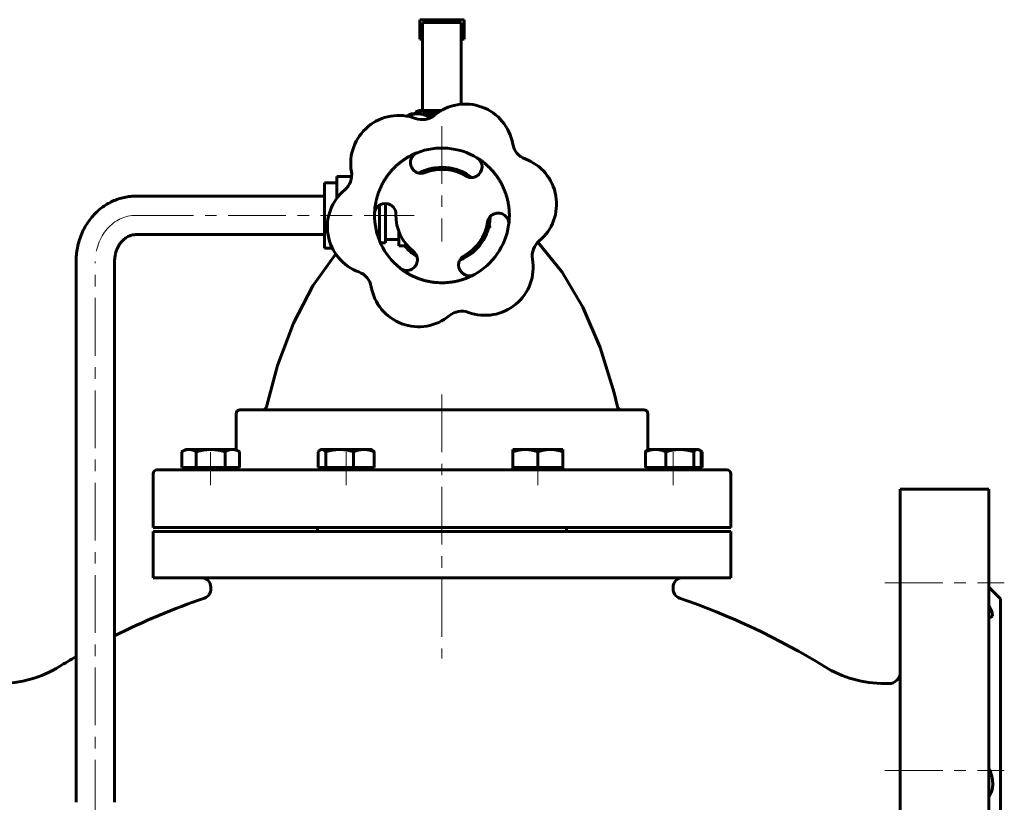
# Model space of a CAD drawing. Header units: millimetres. Extents: x 0 to 594, y 0 to 420.
# Tile 4 of 9: x 101 to 229, y 226 to 327. Entities that reach past the tile are written whole.
import ezdxf

# ---------------------------------------------------------------- set-up
doc = ezdxf.new("R2010")
doc.units = ezdxf.units.MM
doc.linetypes.add('K5LT_AXLED', pattern=[12, 7.5, -1.5, 1.5, -1.5])
doc.linetypes.add('K5LT_BASIC', pattern=[0])
doc.layers.add('Системный слой (1)', color=251, linetype='Continuous', true_color=0x6c6c6c)

# ---------------------------------------------------------------- blocks, each defined once
blk = doc.blocks.new('U2')
at = {"layer": 'Системный слой (1)', "color": 143, "linetype": 'K5LT_BASIC', "lineweight": 60, "true_color": 0x33acca}
for p, q in [((140.89, 302.03), (140.89, 306.28)), ((140.89, 297.79), (140.89, 302.03))]:
    blk.add_line(p, q, dxfattribs=at)
blk = doc.blocks.new('U3')
at = {"layer": 'Системный слой (1)', "color": 143, "linetype": 'K5LT_BASIC', "lineweight": 60, "true_color": 0x33acca}
for p, q in [((189.73, 271.44), (189.64, 271.48)), ((189.82, 271.39), (189.73, 271.44)), ((189.91, 271.34), (189.82, 271.39))]:
    blk.add_line(p, q, dxfattribs=at)
blk = doc.blocks.new('U4')
at = {"layer": 'Системный слой (1)', "color": 143, "linetype": 'K5LT_BASIC', "lineweight": 60, "true_color": 0x33acca}
for p, q in [((153.62, 324.94), (153.24, 324.94)), ((159.02, 324.94), (158.65, 324.94))]:
    blk.add_line(p, q, dxfattribs=at)
blk = doc.blocks.new('U5')
at = {"layer": 'Системный слой (1)', "color": 143, "linetype": 'K5LT_BASIC', "lineweight": 60, "true_color": 0x33acca}
for p, q in [((154.45, 315.43), (154.41, 315.42)), ((155, 315.54), (154.45, 315.43)), ((155.52, 315.61), (155, 315.54)), ((156, 315.64), (155.52, 315.61))]:
    blk.add_line(p, q, dxfattribs=at)
blk = doc.blocks.new('U6')
at = {"layer": 'Системный слой (1)', "color": 143, "linetype": 'K5LT_BASIC', "lineweight": 60, "true_color": 0x33acca}
for p, q in [((189.37, 271.63), (189.3, 271.63)), ((189.45, 271.6), (189.37, 271.63)), ((189.52, 271.57), (189.45, 271.6)), ((189.61, 271.51), (189.52, 271.57)), ((189.69, 271.44), (189.61, 271.51)), ((189.78, 271.34), (189.69, 271.44))]:
    blk.add_line(p, q, dxfattribs=at)
blk = doc.blocks.new('U7')
at = {"layer": 'Системный слой (1)', "color": 143, "linetype": 'K5LT_BASIC', "lineweight": 60, "true_color": 0x33acca}
for start, end in [(291.7608, 358.5945), (219.4348, 238.5945)]:
    blk.add_arc((156.13, 302.03), 6.25, start, end, dxfattribs=at)
blk = doc.blocks.new('U8')
at = {"layer": 'Системный слой (1)', "color": 143, "linetype": 'K5LT_BASIC', "lineweight": 60, "true_color": 0x33acca}
for p, q in [((156.13, 276.78), (129.91, 276.78)), ((182.35, 276.78), (156.13, 276.78))]:
    blk.add_line(p, q, dxfattribs=at)
blk = doc.blocks.new('U9')
at = {"layer": 'Системный слой (1)', "color": 143, "linetype": 'K5LT_BASIC', "lineweight": 60, "true_color": 0x33acca}
for p, q in [((158.25, 307.92), (157.69, 308.09)), ((158.78, 307.69), (158.25, 307.92)), ((159.3, 307.42), (158.78, 307.69))]:
    blk.add_line(p, q, dxfattribs=at)
blk = doc.blocks.new('U10')
at = {"layer": 'Системный слой (1)', "color": 143, "linetype": 'K5LT_BASIC', "lineweight": 60, "true_color": 0x33acca}
for p, q in [((142.34, 297.03), (139.38, 292.87)), ((139.38, 292.87), (136.86, 288.04)), ((136.86, 288.04), (134.79, 282.54)), ((134.79, 282.54), (133.34, 277.17))]:
    blk.add_line(p, q, dxfattribs=at)
blk = doc.blocks.new('U11')
at = {"layer": 'Системный слой (1)', "color": 143, "linetype": 'K5LT_BASIC', "lineweight": 60, "true_color": 0x33acca}
for p, q in [((168.58, 298.55), (171.72, 294.66)), ((171.72, 294.66), (174.42, 290.1)), ((174.42, 290.1), (176.68, 284.87)), ((176.68, 284.87), (178.49, 278.99)), ((178.49, 278.99), (178.92, 277.17))]:
    blk.add_line(p, q, dxfattribs=at)
blk = doc.blocks.new('U12')
at = {"layer": 'Системный слой (1)', "color": 143, "linetype": 'K5LT_BASIC', "lineweight": 60, "true_color": 0x33acca}
for p, q in [((154.52, 308.07), (153.81, 307.84)), ((155.26, 308.22), (154.52, 308.07)), ((153.81, 307.84), (153.14, 307.52))]:
    blk.add_line(p, q, dxfattribs=at)
blk = doc.blocks.new('U13')
at = {"layer": 'Системный слой (1)', "color": 143, "linetype": 'K5LT_BASIC', "lineweight": 60, "true_color": 0x33acca}
for p, q in [((156.13, 268.98), (119.13, 268.98)), ((193.13, 268.98), (156.13, 268.98))]:
    blk.add_line(p, q, dxfattribs=at)
blk = doc.blocks.new('U14')
at = {"layer": 'Системный слой (1)', "color": 143, "linetype": 'K5LT_BASIC', "lineweight": 60, "true_color": 0x33acca}
for p, q in [((154.03, 307.92), (154.72, 308.13)), ((154.72, 308.13), (155.18, 308.21)), ((153.14, 307.52), (153.14, 307.53)), ((153.14, 307.53), (153.15, 307.53)), ((153.15, 307.53), (153.15, 307.53)), ((153.15, 307.53), (153.16, 307.53)), ((153.16, 307.53), (153.17, 307.54)), ((153.17, 307.54), (153.2, 307.55)), ((153.2, 307.55), (153.25, 307.58)), ((153.25, 307.58), (153.36, 307.64)), ((153.36, 307.64), (153.58, 307.74)), ((153.58, 307.74), (154.03, 307.92))]:
    blk.add_line(p, q, dxfattribs=at)
blk = doc.blocks.new('U15')
at = {"layer": 'Системный слой (1)', "color": 143, "linetype": 'K5LT_BASIC', "lineweight": 60, "true_color": 0x33acca}
for start, end in [(98.7154, 118.6011), (58.1619, 73.3264)]:
    blk.add_arc((156.13, 302.03), 6.25, start, end, dxfattribs=at)
blk = doc.blocks.new('U16')
at = {"layer": 'Системный слой (1)', "color": 143, "linetype": 'K5LT_BASIC', "lineweight": 60, "true_color": 0x33acca}
for p, q in [((151.61, 314.92), (151.67, 314.96)), ((151.67, 314.96), (151.73, 315)), ((151.73, 315), (151.8, 315.04))]:
    blk.add_line(p, q, dxfattribs=at)
blk = doc.blocks.new('U17')
at = {"layer": 'Системный слой (1)', "color": 143, "linetype": 'K5LT_BASIC', "lineweight": 60, "true_color": 0x33acca}
for p, q in [((152.09, 315.09), (151.63, 314.91)), ((152.53, 315.2), (152.09, 315.09)), ((152.95, 315.23), (152.53, 315.2))]:
    blk.add_line(p, q, dxfattribs=at)
blk = doc.blocks.new('U18')
at = {"layer": 'Системный слой (1)', "color": 143, "linetype": 'K5LT_BASIC', "lineweight": 60, "true_color": 0x33acca}
for p, q in [((154.65, 314.96), (154.35, 314.88)), ((154.93, 315.03), (154.65, 314.96)), ((155.21, 315.09), (154.93, 315.03))]:
    blk.add_line(p, q, dxfattribs=at)
blk = doc.blocks.new('U19')
at = {"layer": 'Системный слой (1)', "color": 143, "linetype": 'K5LT_BASIC', "lineweight": 60, "true_color": 0x33acca}
for p, q in [((140.16, 271.44), (140.07, 271.34)), ((140.25, 271.51), (140.16, 271.44)), ((140.33, 271.57), (140.25, 271.51)), ((140.41, 271.6), (140.33, 271.57)), ((140.48, 271.63), (140.41, 271.6)), ((140.55, 271.63), (140.48, 271.63))]:
    blk.add_line(p, q, dxfattribs=at)
blk = doc.blocks.new('U20')
at = {"layer": 'Системный слой (1)', "color": 143, "linetype": 'K5LT_BASIC', "lineweight": 60, "true_color": 0x33acca}
for p, q in [((227.13, 251.32), (227.55, 250.52)), ((227.55, 250.52), (227.6, 249.98)), ((227.17, 249.81), (227.13, 249.82)), ((227.21, 249.81), (227.17, 249.81)), ((227.25, 249.81), (227.21, 249.81)), ((227.6, 249.98), (227.25, 249.81))]:
    blk.add_line(p, q, dxfattribs=at)
blk = doc.blocks.new('U22')
at = {"layer": 'Системный слой (1)', "color": 143, "linetype": 'K5LT_BASIC', "lineweight": 60, "true_color": 0x33acca}
for start, end in [(108.9939, 116.6459), (58.4096, 71.0061), (120.0818, 121.5904)]:
    blk.add_arc((156.13, 162.73), 94.77, start, end, dxfattribs=at)

msp = doc.modelspace()

# ---------------------------------------------------------------- linework, layer by layer
at = {"layer": 'Системный слой (1)', "color": 143, "linetype": 'K5LT_BASIC', "lineweight": 60, "true_color": 0x33acca}
for p, q in [((153.2394, 327.4501), (159.023, 327.4501)), ((153.2394, 324.9355), (153.2394, 327.4501)), ((159.023, 327.4501), (159.023, 324.9355)), ((153.6166, 327.0689), (153.6166, 315.6372)), ((158.6458, 327.0689), (153.6166, 327.0689)), ((158.6458, 316.4724), (158.6458, 327.0689)), ((152.1312, 315.2343), (151.7952, 315.0403)), ((152.1312, 315.2343), (152.9491, 315.2343)), ((153.1546, 315.6372), (152.6942, 315.4225)), ((152.6942, 315.4225), (152.6942, 315.2343)), ((152.9491, 315.2343), (155.3972, 315.2343)), ((153.1546, 315.6372), (153.5534, 315.6372)), ((153.5534, 315.6372), (156.0019, 315.6372)), ((154.3484, 314.5969), (154.3484, 314.877)), ((154.4127, 315.4225), (154.4127, 315.2343)), ((154.803, 308.1415), (154.8083, 308.1446)), ((142.4912, 307.0789), (144.4043, 307.0789)), ((142.4912, 307.0789), (142.4912, 304.5566)), ((142.4912, 306.2761), (140.8912, 306.2761)), ((116.3789, 304.5343), (133.0869, 304.5343)), ((133.0869, 304.5343), (135.9957, 304.5343)), ((135.9957, 304.5343), (140.8912, 304.5343)), ((142.4912, 304.5566), (142.709, 304.5566)), ((142.4912, 304.5566), (142.4912, 304.2802)), ((148.0413, 299.5119), (148.0413, 303.3675)), ((148.7912, 303.5752), (148.7912, 298.4706)), ((116.3789, 299.5343), (133.0869, 299.5343)), ((133.0869, 299.5343), (135.9957, 299.5343)), ((135.9957, 299.5343), (140.8912, 299.5343)), ((147.7526, 299.5119), (148.0413, 299.5119)), ((148.0413, 298.7002), (148.0413, 299.5119)), ((150.5412, 299.9355), (150.5412, 298.0643)), ((148.1398, 298.4706), (148.7912, 298.4706)), ((148.7912, 298.891), (150.5412, 298.891)), ((150.5412, 298.0643), (151.422, 298.0643)), ((151.6712, 298.0643), (151.422, 298.0643)), ((141.8999, 297.7925), (140.8912, 297.7925)), ((108.6312, 225.8153), (108.6312, 296.0343)), ((113.6312, 225.8153), (113.6312, 296.0343)), ((129.4107, 271.6022), (129.4107, 276.2843)), ((182.8517, 271.6022), (182.8517, 276.2843)), ((122.8551, 271.6343), (122.3523, 271.344)), ((122.3523, 269.2843), (122.3523, 271.344)), ((122.8551, 271.6343), (123.2905, 271.6343)), ((123.2905, 271.6343), (126.1051, 271.6343)), ((124.2287, 269.2843), (124.2287, 271.344)), ((126.1051, 271.6343), (128.9197, 271.6343)), ((127.9815, 269.2843), (127.9815, 271.344)), ((128.9197, 271.6343), (129.3551, 271.6343)), ((129.3551, 271.6343), (129.8579, 271.344)), ((129.8579, 269.2843), (129.8579, 271.344)), ((140.0691, 269.2843), (140.0691, 271.344)), ((140.444, 271.6343), (140.3293, 271.5681)), ((140.444, 271.6343), (140.5547, 271.6343)), ((140.5547, 271.6343), (142.8528, 271.6343)), ((141.0404, 269.2843), (141.0404, 271.344)), ((142.8528, 271.6343), (145.9921, 271.6343)), ((144.6653, 269.2843), (144.6653, 271.344)), ((145.9921, 271.6343), (146.944, 271.6343)), ((146.944, 271.6343), (147.0587, 271.5681)), ((147.3189, 269.2843), (147.3189, 271.344)), ((165.3184, 271.6343), (166.9434, 271.6343)), ((165.3184, 271.344), (165.3184, 271.6343)), ((165.3184, 269.2843), (165.3184, 271.344)), ((166.9434, 271.6343), (170.1934, 271.6343)), ((168.5684, 269.2843), (168.5684, 271.344)), ((170.1934, 271.6343), (171.8184, 271.6343)), ((171.8184, 271.6343), (171.8184, 271.344)), ((171.8184, 269.2843), (171.8184, 271.344)), ((182.5324, 269.2843), (182.5324, 271.344)), ((182.9073, 271.6343), (182.7927, 271.5681)), ((182.9073, 271.6343), (183.8592, 271.6343)), ((183.8592, 271.6343), (186.9985, 271.6343)), ((185.186, 269.2843), (185.186, 271.344)), ((186.9985, 271.6343), (189.2965, 271.6343)), ((188.8109, 269.2843), (188.8109, 271.344)), ((189.2965, 271.6343), (189.4073, 271.6343)), ((189.4073, 271.6343), (189.5219, 271.5681)), ((189.5219, 271.5681), (189.9101, 271.344)), ((189.7822, 269.2843), (189.7822, 271.344)), ((189.9101, 269.2843), (189.9101, 271.344)), ((118.6312, 261.4843), (118.6312, 268.4843)), ((123.2905, 269.2843), (122.3523, 269.2843)), ((122.8551, 269.2843), (122.8551, 268.9843)), ((124.2287, 269.2843), (123.2905, 269.2843)), ((126.1051, 269.2843), (124.2287, 269.2843)), ((127.9815, 269.2843), (126.1051, 269.2843)), ((128.9197, 269.2843), (127.9815, 269.2843)), ((129.8579, 269.2843), (128.9197, 269.2843)), ((129.3551, 269.2843), (129.3551, 268.9843)), ((140.5547, 269.2843), (140.0691, 269.2843)), ((140.444, 269.2843), (140.444, 268.9843)), ((141.0404, 269.2843), (140.5547, 269.2843)), ((142.8528, 269.2843), (141.0404, 269.2843)), ((144.6653, 269.2843), (142.8528, 269.2843)), ((145.9921, 269.2843), (144.6653, 269.2843)), ((147.3189, 269.2843), (145.9921, 269.2843)), ((146.944, 269.2843), (146.944, 268.9843)), ((165.3184, 269.2843), (165.3184, 268.9843)), ((166.9434, 269.2843), (165.3184, 269.2843)), ((168.5684, 269.2843), (166.9434, 269.2843)), ((170.1934, 269.2843), (168.5684, 269.2843)), ((171.8184, 269.2843), (170.1934, 269.2843)), ((171.8184, 269.2843), (171.8184, 268.9843)), ((183.8592, 269.2843), (182.5324, 269.2843)), ((182.9073, 269.2843), (182.9073, 268.9843)), ((185.186, 269.2843), (183.8592, 269.2843)), ((186.9985, 269.2843), (185.186, 269.2843)), ((188.8109, 269.2843), (186.9985, 269.2843)), ((189.2965, 269.2843), (188.8109, 269.2843)), ((189.7822, 269.2843), (189.2965, 269.2843)), ((189.4073, 269.2843), (189.4073, 268.9843)), ((189.4073, 269.2843), (189.4073, 268.9843)), ((189.9101, 269.2843), (189.7822, 269.2843)), ((193.6312, 261.4843), (193.6312, 268.4843)), ((215.6312, 266.4843), (215.6312, 165.2343)), ((227.1312, 266.4843), (215.6312, 266.4843)), ((227.1312, 266.4843), (227.1312, 165.2343)), ((118.6312, 261.4843), (193.6312, 261.4843)), ((118.6312, 260.9843), (193.6312, 260.9843)), ((118.6312, 254.9843), (118.6312, 260.9843)), ((139.9722, 260.9843), (139.9722, 261.4843)), ((172.2902, 260.9843), (172.2902, 261.4843)), ((193.6312, 254.9843), (193.6312, 260.9843)), ((118.6312, 254.9843), (193.6312, 254.9843)), ((126.1312, 253.7343), (126.1312, 253.5222)), ((186.1312, 253.7343), (186.1312, 253.5222)), ((228.6312, 252.2343), (227.1312, 253.7343)), ((228.6312, 252.2343), (228.6312, 173.2343)), ((213.6312, 241.2343), (214.1312, 241.2343))]:
    msp.add_line(p, q, dxfattribs=at)
at = {"layer": 'Системный слой (1)', "color": 30, "linetype": 'K5LT_AXLED', "lineweight": 18, "true_color": 0xff8000}
for p, q in [((156.1312, 313.635), (156.1312, 298.6518)), ((116.3789, 302.0343), (144.4912, 302.0343)), ((146.0413, 302.0343), (152.5412, 302.0343)), ((111.1312, 223.8153), (111.1312, 296.0343)), ((156.1312, 278.7843), (156.1312, 244.5112)), ((126.1051, 271.2843), (126.1051, 266.9843)), ((143.694, 271.2843), (143.694, 266.9843)), ((168.5684, 271.2843), (168.5684, 266.9843)), ((186.1573, 271.2843), (186.1573, 266.9843)), ((213.6312, 254.3089), (229.1312, 254.3089)), ((213.6312, 229.9551), (229.1312, 229.9551))]:
    msp.add_line(p, q, dxfattribs=at)
at = {"layer": 'Системный слой (1)', "color": 143, "linetype": 'K5LT_BASIC', "lineweight": 60, "true_color": 0x33acca}
for centre, radius, start, end in [((159.1595, 310.2435), 6.25, 9.751813, 129.751813), ((150.5359, 308.7615), 6.25, 69.751813, 189.751813), ((153.5642, 316.9707), 2.5, 249.751813, 309.751813), ((156.1312, 302.0343), 8.75, 58.820187, 111.53515), ((167.783, 311.7256), 2.5, 189.751813, 249.751813), ((153.4294, 308.881), 1.3895, 111.53515, 230.099445), ((159.9419, 308.3315), 1.3895, 300.255893, 58.820187), ((164.7548, 303.5163), 6.25, 309.751813, 69.751813), ((156.1312, 302.0343), 6.25, 51.760801, 118.594537), ((141.9123, 307.2794), 2.5, 309.751813, 9.751813), ((153.4294, 308.881), 1.3895, 230.099445, 250.183555), ((153.4294, 308.881), 1.3895, 250.183555, 291.53515), ((156.1312, 302.0343), 5.971, 58.820187, 111.53515), ((159.9419, 308.3315), 1.3895, 238.820187, 280.171782), ((159.9419, 308.3315), 1.3895, 280.171782, 300.255893), ((147.5076, 300.5522), 6.25, 129.751813, 249.751813), ((148.7723, 302.1858), 1.3895, 60.255893, 178.820187), ((148.7723, 302.1858), 1.3895, 40.171782, 60.255893), ((148.7723, 302.1858), 1.3895, 358.820187, 40.171782), ((156.1312, 302.0343), 8.75, 178.820187, 231.53515), ((156.1312, 302.0343), 5.971, 178.820187, 231.53515), ((163.4115, 300.9508), 1.3895, 130.183555, 171.53515), ((156.1312, 302.0343), 6.25, 342.894197, 358.595408), ((163.4115, 300.9508), 1.3895, 110.099445, 130.183555), ((163.4115, 300.9508), 1.3895, 351.53515, 110.099445), ((156.1312, 302.0343), 5.971, 298.820187, 351.53515), ((156.1312, 302.0343), 8.75, 298.820187, 351.53515), ((170.3501, 296.7892), 2.5, 129.751813, 189.751813), ((151.5527, 296.2711), 1.3895, 10.183555, 51.53515), ((159.6794, 295.5855), 1.3895, 118.820187, 160.171782), ((151.5527, 296.2711), 1.3895, 231.53515, 350.099445), ((151.5527, 296.2711), 1.3895, 350.099445, 10.183555), ((159.6794, 295.5855), 1.3895, 160.171782, 180.255893), ((159.6794, 295.5855), 1.3895, 180.255893, 298.820187), ((161.7265, 295.3071), 6.25, 249.751813, 9.751813), ((144.4794, 292.3429), 2.5, 9.751813, 69.751813), ((153.1029, 293.825), 6.25, 189.751813, 309.751813), ((158.6982, 287.0978), 2.5, 69.751813, 129.751813), ((129.9107, 276.2843), 0.5, 90, 180), ((182.3517, 276.2843), 0.5, 0, 90), ((119.1312, 268.4843), 0.5, 90, 180), ((128.9107, 269.4843), 0.5, 332.715779, 336.428073), ((183.3517, 269.4843), 0.5, 203.571927, 207.284221), ((193.1312, 268.4843), 0.5, 0, 90), ((124.8812, 253.7343), 1.25, 0, 90), ((187.3812, 253.7343), 1.25, 90, 180), ((124.8812, 253.5222), 1.25, 288.993915, 0), ((187.3812, 253.5222), 1.25, 180, 251.006085), ((98.6312, 256.2343), 15, 270, 301.590404), ((213.6312, 256.2343), 15, 238.409596, 270), ((214.1312, 242.7343), 1.5, 270, 0)]:
    msp.add_arc(centre, radius, start, end, dxfattribs=at)
at = {"layer": 'Системный слой (1)', "color": 30, "linetype": 'K5LT_AXLED', "lineweight": 18, "true_color": 0xff8000}
msp.add_ellipse((116.3789, 296.0343), major_axis=(0, -6), ratio=0.87461971, start_param=3.14159264, end_param=4.71238898, dxfattribs=at)
at = {"layer": 'Системный слой (1)', "color": 143, "linetype": 'K5LT_BASIC', "lineweight": 60, "true_color": 0x33acca}
for points, weights, degree in [([(153.5534, 315.6372), (153.1546, 315.6372), (152.6942, 315.4225)], [1, 1.04428104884, 1.01222688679], 2), ([(154.3484, 314.877), (153.5985, 315.2343), (152.9491, 315.2343)], [1, 1.0379548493, 1], 2), ([(154.4127, 315.4225), (153.9522, 315.6372), (153.5534, 315.6372)], [1.01222688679, 1.04428104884, 1], 2), ([(147.3831, 302.2144), (147.458, 305.8516), (149.5353, 308.8381), (152.9193, 310.1734)], [1, 0.888340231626, 0.888340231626, 1], 3), ([(160.6613, 309.5203), (163.7737, 307.6368), (165.3214, 304.3445), (164.7859, 300.7462)], [1, 0.888340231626, 0.888340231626, 1], 3), ([(160.3493, 294.3681), (157.1619, 292.6144), (153.5369, 292.9202), (150.6884, 295.1831)], [1, 0.888340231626, 0.888340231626, 1], 3), ([(123.2905, 271.6343), (122.8551, 271.6343), (122.3523, 271.344)], [1, 1.0379548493, 1], 2), ([(124.2287, 271.344), (123.726, 271.6343), (123.2905, 271.6343)], [1, 1.0379548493, 1], 2), ([(126.1051, 271.6343), (125.2343, 271.6343), (124.2287, 271.344)], [1, 1.0379548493, 1], 2), ([(127.9815, 271.344), (126.976, 271.6343), (126.1051, 271.6343)], [1, 1.0379548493, 1], 2), ([(128.9197, 271.6343), (128.4843, 271.6343), (127.9815, 271.344)], [1, 1.0379548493, 1], 2), ([(129.8579, 271.344), (129.3551, 271.6343), (128.9197, 271.6343)], [1, 1.0379548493, 1], 2), ([(141.0404, 271.344), (140.7801, 271.6343), (140.5547, 271.6343)], [1, 1.0379548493, 1], 2), ([(142.8528, 271.6343), (142.0117, 271.6343), (141.0404, 271.344)], [1, 1.0379548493, 1], 2), ([(144.6653, 271.344), (143.694, 271.6343), (142.8528, 271.6343)], [1, 1.0379548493, 1], 2), ([(145.9921, 271.6343), (145.3763, 271.6343), (144.6653, 271.344)], [1, 1.0379548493, 1], 2), ([(147.3189, 271.344), (146.6079, 271.6343), (145.9921, 271.6343)], [1, 1.0379548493, 1], 2), ([(147.0587, 271.5681), (147.1817, 271.4971), (147.3189, 271.344)], [1.01895293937, 1.01965908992, 1], 2), ([(166.9434, 271.6343), (166.1893, 271.6343), (165.3184, 271.344)], [1, 1.0379548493, 1], 2), ([(168.5684, 271.344), (167.6976, 271.6343), (166.9434, 271.6343)], [1, 1.0379548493, 1], 2), ([(170.1934, 271.6343), (169.4393, 271.6343), (168.5684, 271.344)], [1, 1.0379548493, 1], 2), ([(171.8184, 271.344), (170.9476, 271.6343), (170.1934, 271.6343)], [1, 1.0379548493, 1], 2), ([(183.8592, 271.6343), (183.2434, 271.6343), (182.5324, 271.344)], [1, 1.0379548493, 1], 2), ([(182.5324, 271.344), (182.6696, 271.4971), (182.7927, 271.5681)], [1, 1.01965971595, 1.01895289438], 2), ([(185.186, 271.344), (184.475, 271.6343), (183.8592, 271.6343)], [1, 1.0379548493, 1], 2), ([(186.9985, 271.6343), (186.1573, 271.6343), (185.186, 271.344)], [1, 1.0379548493, 1], 2), ([(188.8109, 271.344), (187.8396, 271.6343), (186.9985, 271.6343)], [1, 1.0379548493, 1], 2), ([(189.2965, 271.6343), (189.0712, 271.6343), (188.8109, 271.344)], [1, 1.0379548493, 1], 2)]:
    msp.add_rational_spline(points, weights, degree=degree, dxfattribs=at)
for points, knots in [([(108.6312, 296.0343), (108.6312, 296.0383), (108.6312, 296.0423), (108.6312, 296.0534), (108.6312, 296.0605), (108.6313, 296.0807), (108.6314, 296.0938), (108.6317, 296.1321), (108.632, 296.1573), (108.6332, 296.232), (108.6343, 296.2814), (108.6389, 296.4246), (108.6433, 296.5183), (108.6601, 296.7912), (108.6764, 296.97), (108.7348, 297.4565), (108.7872, 297.7627), (108.9259, 298.3831), (109.0137, 298.6967), (109.2198, 299.3051), (109.3376, 299.6003), (109.6007, 300.1694), (109.7455, 300.4436), (110.0601, 300.9689), (110.2293, 301.2201), (110.5896, 301.6975), (110.7804, 301.924), (111.1811, 302.3503), (111.3907, 302.5505), (111.826, 302.9229), (112.0514, 303.0954), (112.5155, 303.4116), (112.754, 303.5557), (113.2417, 303.8143), (113.4907, 303.9293), (113.9966, 304.1292), (114.2533, 304.2146), (114.7718, 304.3552), (115.0336, 304.4107), (115.5604, 304.4919), (115.8253, 304.5176), (116.1867, 304.5323), (116.2828, 304.5343), (116.3789, 304.5343)], [-0.00000002, -0.00000002, -0.00000002, -0.00000002, 0.01564089, 0.01564089, 0.04301248, 0.04301248, 0.09384544, 0.09384544, 0.19160112, 0.19160112, 0.38320226, 0.38320226, 0.74685876, 0.74685876, 1.44290068, 1.44290068, 2.64735787, 2.64735787, 3.91355687, 3.91355687, 5.15531845, 5.15531845, 6.37488345, 6.37488345, 7.57364152, 7.57364152, 8.75326225, 8.75326225, 9.91557322, 9.91557322, 11.06086039, 11.06086039, 12.19083838, 12.19083838, 13.30860714, 13.30860714, 14.41444346, 14.41444346, 15.51161087, 15.51161087, 16.60447489, 16.60447489, 17, 17, 17, 17]), ([(162.4606, 300.652), (162.4599, 300.6516), (162.4594, 300.6511), (162.3748, 300.5687), (162.2978, 300.4896), (162.2244, 300.4079), (162.2114, 300.393), (162.1995, 300.3789)], [-0.107468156, -0.107468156, -0.107468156, -0.107468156, -0.106952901, -0.106952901, -0.020073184, -0.020073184, 0, 0, 0, 0]), ([(113.6312, 296.0343), (113.6312, 296.1931), (113.6399, 296.3519), (113.6741, 296.6632), (113.6993, 296.8157), (113.7645, 297.1106), (113.8041, 297.2532), (113.8961, 297.5265), (113.9481, 297.6574), (114.0624, 297.9057), (114.1244, 298.0234), (114.2563, 298.2444), (114.326, 298.348), (114.4327, 298.4897), (114.4667, 298.5326), (114.5339, 298.613), (114.5669, 298.6508), (114.6289, 298.7183), (114.6577, 298.7484), (114.7472, 298.8384), (114.809, 298.8954), (114.9508, 299.0153), (115.0314, 299.0762), (115.1929, 299.1849), (115.2739, 299.233), (115.4354, 299.3174), (115.5159, 299.3539), (115.6765, 299.4162), (115.7563, 299.4421), (115.915, 299.484), (115.9938, 299.5001), (116.1512, 299.5233), (116.2296, 299.5304), (116.3316, 299.5339), (116.3553, 299.5343), (116.3789, 299.5343)], [0, 0, 0, 0, 1.68626569, 1.68626569, 3.33746978, 3.33746978, 4.94721624, 4.94721624, 6.51851002, 6.51851002, 8.05189911, 8.05189911, 9.55038999, 9.55038999, 10.23036405, 10.23036405, 10.86542551, 10.86542551, 11.40420891, 11.40420891, 12.52028295, 12.52028295, 13.92059533, 13.92059533, 15.29298412, 15.29298412, 16.64310866, 16.64310866, 17.9760917, 17.9760917, 19.29361882, 19.29361882, 20.60427541, 20.60427541, 21, 21, 21, 21]), ([(132.8517, 276.7843), (132.8517, 276.7843), (132.8517, 276.7843), (132.8729, 276.7857), (132.8942, 276.7857), (132.9169, 276.7886), (132.9186, 276.7889), (132.9307, 276.7906), (132.9411, 276.7924), (132.9561, 276.7955), (132.9608, 276.7965), (132.9674, 276.7981), (132.9695, 276.7986), (132.9724, 276.7993), (132.9734, 276.7996), (132.9752, 276.8), (132.9761, 276.8003), (132.9779, 276.8007), (132.9787, 276.801), (132.9813, 276.8016), (132.983, 276.8021), (132.988, 276.8035), (132.9914, 276.8045), (133.0014, 276.8075), (133.008, 276.8096), (133.0277, 276.8164), (133.0406, 276.8215), (133.0739, 276.8361), (133.0938, 276.8465), (133.1315, 276.8695), (133.1494, 276.882), (133.1828, 276.9091), (133.1985, 276.9237), (133.2284, 276.9551), (133.2426, 276.9721), (133.2687, 277.0081), (133.2807, 277.0271), (133.3021, 277.0665), (133.3115, 277.087), (133.3276, 277.1293), (133.3342, 277.1512), (133.3393, 277.1735)], [0, 0, 0, 0, 0.00069678, 0.00069678, 2.74608195, 2.74608195, 2.95994859, 2.95994859, 4.32950768, 4.32950768, 4.94112127, 4.94112127, 5.21425383, 5.21425383, 5.33622855, 5.33622855, 5.45820327, 5.45820327, 5.573107, 5.573107, 5.79937897, 5.79937897, 6.25015516, 6.25015516, 7.14817204, 7.14817204, 8.94420581, 8.94420581, 11.84241736, 11.84241736, 14.64876133, 14.64876133, 17.40737783, 17.40737783, 20.25473013, 20.25473013, 23.15336053, 23.15336053, 26.04951022, 26.04951022, 29, 29, 29, 29]), ([(179.4104, 276.7843), (179.4104, 276.7843), (179.4104, 276.7843), (179.3892, 276.7857), (179.3679, 276.7857), (179.3452, 276.7886), (179.3436, 276.7889), (179.3314, 276.7906), (179.321, 276.7924), (179.306, 276.7955), (179.3013, 276.7965), (179.2947, 276.7981), (179.2926, 276.7986), (179.2897, 276.7993), (179.2887, 276.7996), (179.2869, 276.8), (179.286, 276.8003), (179.2842, 276.8007), (179.2834, 276.801), (179.2808, 276.8016), (179.2791, 276.8021), (179.2741, 276.8035), (179.2707, 276.8045), (179.2607, 276.8075), (179.2541, 276.8096), (179.2344, 276.8164), (179.2215, 276.8215), (179.1882, 276.8361), (179.1683, 276.8465), (179.1306, 276.8695), (179.1127, 276.882), (179.0793, 276.9091), (179.0636, 276.9237), (179.0337, 276.9551), (179.0196, 276.9721), (178.9934, 277.0081), (178.9814, 277.0271), (178.96, 277.0665), (178.9506, 277.087), (178.9345, 277.1293), (178.9279, 277.1512), (178.9229, 277.1734)], [0, 0, 0, 0, 0.00069679, 0.00069679, 2.74595982, 2.74595982, 2.96007581, 2.96007581, 4.32950986, 4.32950986, 4.94108618, 4.94108618, 5.2142104, 5.2142104, 5.3361851, 5.3361851, 5.4581598, 5.4581598, 5.57306351, 5.57306351, 5.79933543, 5.79933543, 6.25011154, 6.25011154, 7.14812826, 7.14812826, 8.94416171, 8.94416171, 11.84232602, 11.84232602, 14.64871053, 14.64871053, 17.40708094, 17.40708094, 20.25432842, 20.25432842, 23.15313269, 23.15313269, 26.04981738, 26.04981738, 29, 29, 29, 29]), ([(227.1312, 230.2237), (227.2029, 230.0745), (227.322, 229.7991), (227.438, 229.4558), (227.5169, 229.1668), (227.57, 228.9206), (227.6097, 228.6501), (227.6304, 228.3965), (227.6333, 228.1263), (227.6138, 227.8532), (227.5683, 227.5762), (227.4997, 227.3154), (227.3817, 226.9988), (227.2521, 226.7617), (227.1497, 226.6143), (227.1312, 226.5888)], [0, 0, 0, 0, 1.88575121, 3.39606633, 4.11800559, 5.32007166, 6.30776517, 7.32753846, 8.35997477, 9.61094602, 10.77377729, 12.01799076, 13.25484147, 15.51535668, 16, 16, 16, 16])]:
    msp.add_open_spline(points, degree=3, knots=knots, dxfattribs=at)
msp.add_open_spline([(162.1995, 300.3789), (162.1555, 300.3269), (162.1251, 300.2621), (162.1047, 300.1959)], degree=3, dxfattribs=at)

# ---------------------------------------------------------------- block references
at = {"layer": 'Системный слой (1)'}
for name in ['U4', 'U16', 'U17', 'U18', 'U5', 'U14', 'U12', 'U15', 'U9', 'U2', 'U7', 'U11', 'U10', 'U8', 'U19', 'U6', 'U3', 'U13', 'U22', 'U20']:
    msp.add_blockref(name, (0, 0), dxfattribs=at)

doc.saveas('drawing.dxf')
